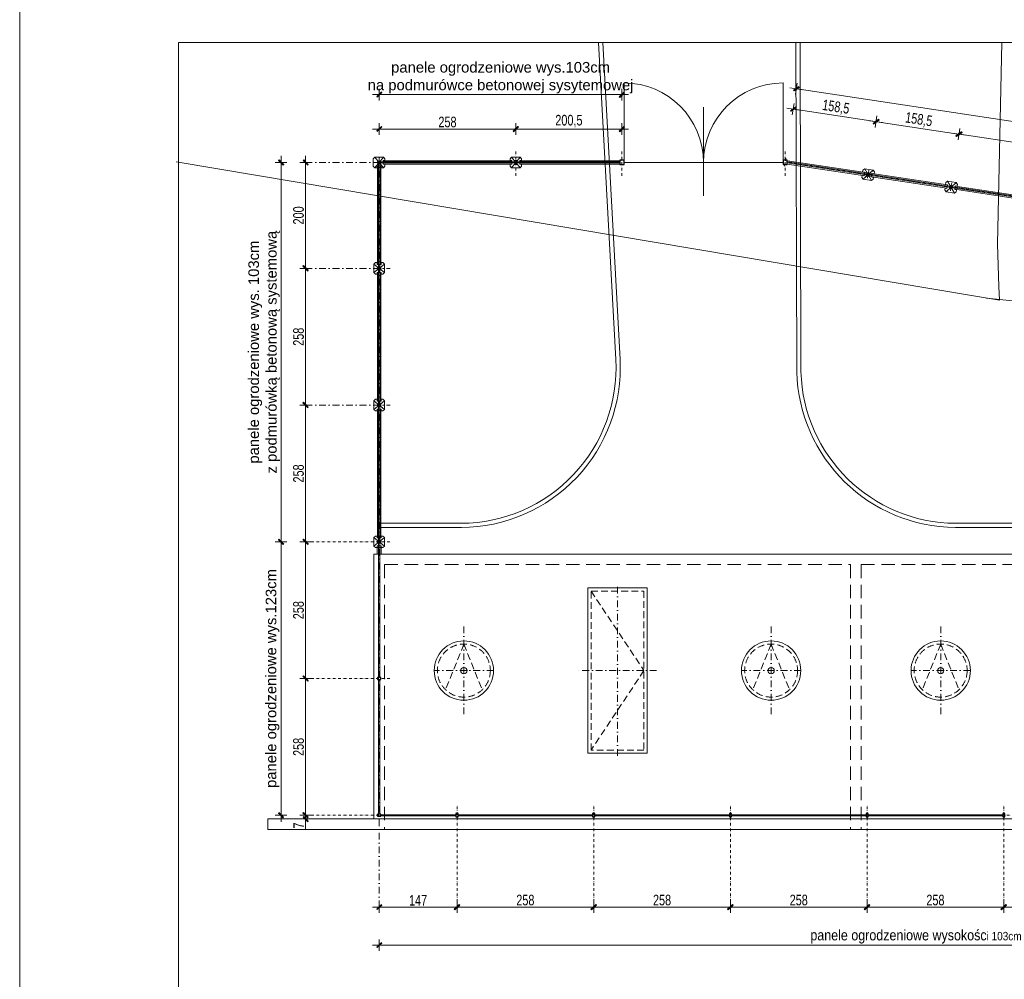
# Model space of a CAD drawing. Header units: millimetres. Extents: x 14041 to 23361, y -6349 to 12956.
# Tile 11 of 106: x 19155 to 21013, y -2239 to -428. Entities that reach past the tile are written whole.
import ezdxf

# ---------------------------------------------------------------- set-up
doc = ezdxf.new("R2010")
doc.units = ezdxf.units.MM
for name, pattern in [('DASHDOTX2', [50.8, 25.4, -12.7, 0, -12.7]), ('DASHED', [19.05, 12.7, -6.35]), ('KRESKOWA', [19.05, 12.7, -6.35])]:
    doc.linetypes.add(name, pattern=pattern)
for name, color, linetype, lineweight in [('__ A-ogrodzenie', 14, 'FENCELINE1', 30), ('__A-krawężnik', 5, 'Continuous', 30), ('__A-Wymiary', 7, 'Continuous', 13), ('A- osie', 2, 'DASHDOTX2', 5), ('A-dach', 34, 'Continuous', 30), ('A-ogrodzenie', 6, 'Continuous', 9), ('A-Tabelka', 7, 'Continuous', 18), ('A-WYMIARY', 7, 'Continuous', 9), ('A-ściany projektowane', 5, 'Continuous', 35)]:
    doc.layers.add(name, color=color, linetype=linetype, lineweight=lineweight)
doc.layers.add('przewód telekomunikacyjny podziemny', color=7, linetype='Continuous')
doc.styles.add('OP.3', font='arial.ttf', dxfattribs={"height": 16})
doc.styles.add('WYMIARY', font='swisscl.ttf')
doc.linetypes.add('FENCELINE1', pattern='A,0.25,-0.1,[133,ltypeshp.shx,S=0.1,R=0,X=-0.1,Y=0],-0.1,1', length=1.45)
doc.dimstyles.new('G100', dxfattribs={"dimtxt": 20, "dimasz": 1.55, "dimexe": 1.25, "dimexo": 0.625, "dimgap": 3, "dimtad": 1, "dimdec": 1, "dimrnd": 0.5, "dimzin": 9, "dimtxsty": 'WYMIARY', "dimblk": 'W', "dimcen": 3, "dimse1": 1, "dimse2": 1, "dimclrd": 256, "dimclrt": 7, "dimadec": 0, "dimazin": 0, "dimtm": 1e-09, "dimtfac": 1, "dimtdec": 1, "dimtmove": 0, "dimatfit": 0, "dimldrblk": 'W', "dimfxl": 0, "dimlwd": 9, "dimarcsym": 0})

# ---------------------------------------------------------------- blocks, each defined once
blk = doc.blocks.new('W')
at = {"layer": 'A-WYMIARY'}
h = blk.add_hatch(color=256, dxfattribs=at)
h.paths.add_polyline_path([(0, 0.8), (0, 0), (0.6, 0), (3, 2.3), (2.3, 3)])
h.paths.add_polyline_path([(-0.6, 0.2), (-0.8, 0), (0, 0), (0, 0.8)])
h.paths.add_polyline_path([(0, -0.6), (0.1, -0.5), (0.6, 0), (0, 0)])
h.paths.add_polyline_path([(0, 0), (-0.8, 0), (-3.4, -2.6), (-2.7, -3.3), (0, -0.6)])
blk.add_hatch(color=256, dxfattribs=at).paths.add_polyline_path([(-0.8, 0), (-3.4, -2.6), (-2.7, -3.3), (0, -0.6), (0, 0)])
for p, q in [((-8, 0), (8, 0)), ((-0.6, 0.2), (-3.4, -2.6)), ((-0.6, 0.2), (2.3, 3)), ((0, -7), (0, 7)), ((0.1, -0.5), (3, 2.3)), ((2.3, 3), (3, 2.3)), ((-3.4, -2.6), (-2.7, -3.3)), ((0.1, -0.5), (-2.7, -3.3))]:
    blk.add_line(p, q, dxfattribs=at)
blk = doc.blocks.new('*D1627')
at = {"layer": '__A-Wymiary', "lineweight": 9, "ltscale": 2}
blk.add_line((19834.9, -2102.5), (19978.8, -2102.5), dxfattribs=at)
at = {"layer": 'Defpoints', "color": 0}
for p in [(19833.3, -2034.3), (19980.3, -2034.3), (19980.3, -2102.5)]:
    blk.add_point(p, dxfattribs=at)
at = {"layer": '__A-Wymiary', "linetype": 'ByBlock', "lineweight": 9, "xscale": 1.55, "yscale": 1.55, "zscale": 1.55, "rotation": 180}
blk.add_blockref('W', (19833.3, -2102.5), dxfattribs=at)
at = {"layer": '__A-Wymiary', "linetype": 'ByBlock', "lineweight": 9, "xscale": 1.55, "yscale": 1.55, "zscale": 1.55}
blk.add_blockref('W', (19980.3, -2102.5), dxfattribs=at)
at = {"layer": '__A-Wymiary', "color": 7, "lineweight": 15, "ltscale": 2, "insert": (19906.8, -2089.5), "char_height": 20, "attachment_point": 5, "style": 'WYMIARY'}
blk.add_mtext('147', dxfattribs=at)
blk = doc.blocks.new('*D1628')
at = {"layer": '__A-Wymiary', "lineweight": 9, "ltscale": 2}
blk.add_line((19981.9, -2102.5), (20236.8, -2102.5), dxfattribs=at)
at = {"layer": 'Defpoints', "color": 0}
for p in [(20238.3, -1956), (19980.3, -2034.3), (20238.3, -2102.5)]:
    blk.add_point(p, dxfattribs=at)
at = {"layer": '__A-Wymiary', "linetype": 'ByBlock', "lineweight": 9, "xscale": 1.55, "yscale": 1.55, "zscale": 1.55, "rotation": 180}
blk.add_blockref('W', (19980.3, -2102.5), dxfattribs=at)
at = {"layer": '__A-Wymiary', "linetype": 'ByBlock', "lineweight": 9, "xscale": 1.55, "yscale": 1.55, "zscale": 1.55}
blk.add_blockref('W', (20238.3, -2102.5), dxfattribs=at)
at = {"layer": '__A-Wymiary', "color": 7, "lineweight": 15, "ltscale": 2, "insert": (20109.3, -2089.2), "char_height": 20, "attachment_point": 5, "style": 'WYMIARY'}
blk.add_mtext('258', dxfattribs=at)
blk = doc.blocks.new('*D1629')
at = {"layer": '__A-Wymiary', "lineweight": 9, "ltscale": 2}
blk.add_line((20239.9, -2102.5), (20494.8, -2102.5), dxfattribs=at)
at = {"layer": 'Defpoints', "color": 0}
for p in [(20238.3, -1956), (20496.3, -1956), (20496.3, -2102.5)]:
    blk.add_point(p, dxfattribs=at)
at = {"layer": '__A-Wymiary', "linetype": 'ByBlock', "lineweight": 9, "xscale": 1.55, "yscale": 1.55, "zscale": 1.55, "rotation": 180}
blk.add_blockref('W', (20238.3, -2102.5), dxfattribs=at)
at = {"layer": '__A-Wymiary', "linetype": 'ByBlock', "lineweight": 9, "xscale": 1.55, "yscale": 1.55, "zscale": 1.55}
blk.add_blockref('W', (20496.3, -2102.5), dxfattribs=at)
at = {"layer": '__A-Wymiary', "color": 7, "lineweight": 15, "ltscale": 2, "insert": (20367.3, -2089.2), "char_height": 20, "attachment_point": 5, "style": 'WYMIARY'}
blk.add_mtext('258', dxfattribs=at)
blk = doc.blocks.new('*D1630')
at = {"layer": '__A-Wymiary', "lineweight": 9, "ltscale": 2}
blk.add_line((20497.9, -2102.5), (20752.8, -2102.5), dxfattribs=at)
at = {"layer": 'Defpoints', "color": 0}
for p in [(20496.3, -1956), (20754.3, -1956), (20754.3, -2102.5)]:
    blk.add_point(p, dxfattribs=at)
at = {"layer": '__A-Wymiary', "linetype": 'ByBlock', "lineweight": 9, "xscale": 1.55, "yscale": 1.55, "zscale": 1.55, "rotation": 180}
blk.add_blockref('W', (20496.3, -2102.5), dxfattribs=at)
at = {"layer": '__A-Wymiary', "linetype": 'ByBlock', "lineweight": 9, "xscale": 1.55, "yscale": 1.55, "zscale": 1.55}
blk.add_blockref('W', (20754.3, -2102.5), dxfattribs=at)
at = {"layer": '__A-Wymiary', "color": 7, "lineweight": 15, "ltscale": 2, "insert": (20625.3, -2089.2), "char_height": 20, "attachment_point": 5, "style": 'WYMIARY'}
blk.add_mtext('258', dxfattribs=at)
blk = doc.blocks.new('*D1631')
at = {"layer": '__A-Wymiary', "lineweight": 9, "ltscale": 2}
blk.add_line((20755.9, -2102.5), (21010.8, -2102.5), dxfattribs=at)
at = {"layer": 'Defpoints', "color": 0}
for p in [(20754.3, -1956), (21012.3, -1956), (21012.3, -2102.5)]:
    blk.add_point(p, dxfattribs=at)
at = {"layer": '__A-Wymiary', "linetype": 'ByBlock', "lineweight": 9, "xscale": 1.55, "yscale": 1.55, "zscale": 1.55, "rotation": 180}
blk.add_blockref('W', (20754.3, -2102.5), dxfattribs=at)
at = {"layer": '__A-Wymiary', "linetype": 'ByBlock', "lineweight": 9, "xscale": 1.55, "yscale": 1.55, "zscale": 1.55}
blk.add_blockref('W', (21012.3, -2102.5), dxfattribs=at)
at = {"layer": '__A-Wymiary', "color": 7, "lineweight": 15, "ltscale": 2, "insert": (20883.3, -2089.2), "char_height": 20, "attachment_point": 5, "style": 'WYMIARY'}
blk.add_mtext('258', dxfattribs=at)
blk = doc.blocks.new('*D1632')
at = {"layer": '__A-Wymiary', "lineweight": 9, "ltscale": 2}
blk.add_line((21013.9, -2102.5), (21268.8, -2102.5), dxfattribs=at)
at = {"layer": 'Defpoints', "color": 0}
for p in [(21012.3, -1956), (21270.3, -1956), (21270.3, -2102.5)]:
    blk.add_point(p, dxfattribs=at)
at = {"layer": '__A-Wymiary', "linetype": 'ByBlock', "lineweight": 9, "xscale": 1.55, "yscale": 1.55, "zscale": 1.55, "rotation": 180}
blk.add_blockref('W', (21012.3, -2102.5), dxfattribs=at)
at = {"layer": '__A-Wymiary', "linetype": 'ByBlock', "lineweight": 9, "xscale": 1.55, "yscale": 1.55, "zscale": 1.55}
blk.add_blockref('W', (21270.3, -2102.5), dxfattribs=at)
at = {"layer": '__A-Wymiary', "color": 7, "lineweight": 15, "ltscale": 2, "insert": (21141.3, -2089.2), "char_height": 20, "attachment_point": 5, "style": 'WYMIARY'}
blk.add_mtext('258', dxfattribs=at)
blk = doc.blocks.new('*D1637')
at = {"layer": '__A-Wymiary', "lineweight": 9, "ltscale": 2}
for p, q in [((19694.5, -1927.5), (19694.5, -1925.9)), ((19694.5, -1936), (19694.5, -1929)), ((19694.5, -1936), (19694.5, -1956.2))]:
    blk.add_line(p, q, dxfattribs=at)
at = {"layer": 'Defpoints', "color": 0}
for p in [(19694.5, -1929), (19758.2, -1929), (19758.2, -1936)]:
    blk.add_point(p, dxfattribs=at)
at = {"layer": '__A-Wymiary', "linetype": 'ByBlock', "lineweight": 9, "xscale": 1.55, "yscale": 1.55, "zscale": 1.55}
for p, rotation in [((19694.5, -1929), 270), ((19694.5, -1936), 90)]:
    blk.add_blockref('W', p, dxfattribs=dict(at, rotation=rotation))
at = {"layer": '__A-Wymiary', "color": 7, "lineweight": 15, "ltscale": 2, "insert": (19681.5, -1948.4), "char_height": 20, "attachment_point": 5, "rotation": 90, "style": 'WYMIARY'}
blk.add_mtext('7', dxfattribs=at)
blk = doc.blocks.new('*D1638')
at = {"layer": '__A-Wymiary', "lineweight": 9, "ltscale": 2}
blk.add_line((19694.5, -1927.5), (19694.5, -1672.6), dxfattribs=at)
at = {"layer": 'Defpoints', "color": 0}
for p in [(19694.5, -1671), (19694.5, -1671), (19758.2, -1929)]:
    blk.add_point(p, dxfattribs=at)
at = {"layer": '__A-Wymiary', "linetype": 'ByBlock', "lineweight": 9, "xscale": 1.55, "yscale": 1.55, "zscale": 1.55}
for p, rotation in [((19694.5, -1671), 90), ((19694.5, -1929), 270)]:
    blk.add_blockref('W', p, dxfattribs=dict(at, rotation=rotation))
at = {"layer": '__A-Wymiary', "color": 7, "lineweight": 15, "ltscale": 2, "insert": (19681.2, -1800), "char_height": 20, "attachment_point": 5, "rotation": 90, "style": 'WYMIARY'}
blk.add_mtext('258', dxfattribs=at)
blk = doc.blocks.new('*D1639')
at = {"layer": '__A-Wymiary', "lineweight": 9, "ltscale": 2}
blk.add_line((19694.5, -1669.5), (19694.5, -1414.6), dxfattribs=at)
at = {"layer": 'Defpoints', "color": 0}
for p in [(19694.5, -1413), (19694.5, -1413), (19694.5, -1671)]:
    blk.add_point(p, dxfattribs=at)
at = {"layer": '__A-Wymiary', "linetype": 'ByBlock', "lineweight": 9, "xscale": 1.55, "yscale": 1.55, "zscale": 1.55}
for p, rotation in [((19694.5, -1413), 90), ((19694.5, -1671), 270)]:
    blk.add_blockref('W', p, dxfattribs=dict(at, rotation=rotation))
at = {"layer": '__A-Wymiary', "color": 7, "lineweight": 15, "ltscale": 2, "insert": (19681.2, -1542), "char_height": 20, "attachment_point": 5, "rotation": 90, "style": 'WYMIARY'}
blk.add_mtext('258', dxfattribs=at)
blk = doc.blocks.new('*D1640')
at = {"layer": '__A-Wymiary', "lineweight": 9, "ltscale": 2}
blk.add_line((19694.5, -1411.5), (19694.5, -1156.6), dxfattribs=at)
at = {"layer": 'Defpoints', "color": 0}
for p in [(19694.5, -1155), (19694.5, -1155), (19694.5, -1413)]:
    blk.add_point(p, dxfattribs=at)
at = {"layer": '__A-Wymiary', "linetype": 'ByBlock', "lineweight": 9, "xscale": 1.55, "yscale": 1.55, "zscale": 1.55}
for p, rotation in [((19694.5, -1155), 90), ((19694.5, -1413), 270)]:
    blk.add_blockref('W', p, dxfattribs=dict(at, rotation=rotation))
at = {"layer": '__A-Wymiary', "color": 7, "lineweight": 15, "ltscale": 2, "insert": (19681.2, -1284), "char_height": 20, "attachment_point": 5, "rotation": 90, "style": 'WYMIARY'}
blk.add_mtext('258', dxfattribs=at)
blk = doc.blocks.new('*D1641')
at = {"layer": '__A-Wymiary', "lineweight": 9, "ltscale": 2}
blk.add_line((19694.5, -1153.5), (19694.5, -898.6), dxfattribs=at)
at = {"layer": 'Defpoints', "color": 0}
for p in [(19694.5, -897), (19694.5, -897), (19694.5, -1155)]:
    blk.add_point(p, dxfattribs=at)
at = {"layer": '__A-Wymiary', "linetype": 'ByBlock', "lineweight": 9, "xscale": 1.55, "yscale": 1.55, "zscale": 1.55}
for p, rotation in [((19694.5, -897), 90), ((19694.5, -1155), 270)]:
    blk.add_blockref('W', p, dxfattribs=dict(at, rotation=rotation))
at = {"layer": '__A-Wymiary', "color": 7, "lineweight": 15, "ltscale": 2, "insert": (19681.2, -1026), "char_height": 20, "attachment_point": 5, "rotation": 90, "style": 'WYMIARY'}
blk.add_mtext('258', dxfattribs=at)
blk = doc.blocks.new('*D1642')
at = {"layer": '__A-Wymiary', "lineweight": 9, "ltscale": 2}
blk.add_line((19694.5, -895.5), (19694.5, -698.6), dxfattribs=at)
at = {"layer": 'Defpoints', "color": 0}
for p in [(19694.5, -697), (19694.5, -697), (19694.5, -897)]:
    blk.add_point(p, dxfattribs=at)
at = {"layer": '__A-Wymiary', "linetype": 'ByBlock', "lineweight": 9, "xscale": 1.55, "yscale": 1.55, "zscale": 1.55}
for p, rotation in [((19694.5, -697), 90), ((19694.5, -897), 270)]:
    blk.add_blockref('W', p, dxfattribs=dict(at, rotation=rotation))
at = {"layer": '__A-Wymiary', "color": 7, "lineweight": 15, "ltscale": 2, "insert": (19681.2, -797), "char_height": 20, "attachment_point": 5, "rotation": 90, "style": 'WYMIARY'}
blk.add_mtext('200', dxfattribs=at)
blk = doc.blocks.new('*D1650')
at = {"layer": 'Defpoints', "lineweight": 9, "ltscale": 2}
blk.add_line((21181.5, -681.9), (20929.4, -643.9), dxfattribs=at)
at = {"layer": 'Defpoints', "color": 0}
for p in [(20927.9, -643.6), (20914, -735.4), (21169.1, -773.9)]:
    blk.add_point(p, dxfattribs=at)
at = {"layer": 'Defpoints', "linetype": 'ByBlock', "lineweight": 9, "xscale": 1.55, "yscale": 1.55, "zscale": 1.55}
for p, rotation in [((20927.9, -643.6), 171.4269997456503), ((21183, -682.1), 351.4269997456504)]:
    blk.add_blockref('W', p, dxfattribs=dict(at, rotation=rotation))
at = {"layer": 'Defpoints', "color": 7, "lineweight": 15, "ltscale": 2, "insert": (21057.4, -649.8), "char_height": 20, "attachment_point": 5, "rotation": 351.427, "style": 'WYMIARY'}
blk.add_mtext('258', dxfattribs=at)
blk = doc.blocks.new('*D1651')
at = {"layer": 'Defpoints', "lineweight": 9, "ltscale": 2}
blk.add_line((20926.3, -643.4), (20772.9, -620.3), dxfattribs=at)
at = {"layer": 'Defpoints', "color": 0}
for p in [(20771.3, -620.1), (20760.8, -689.8), (20914, -735.4)]:
    blk.add_point(p, dxfattribs=at)
at = {"layer": 'Defpoints', "linetype": 'ByBlock', "lineweight": 9, "xscale": 1.55, "yscale": 1.55, "zscale": 1.55}
for p, rotation in [((20771.3, -620.1), 171.4269997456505), ((20927.9, -643.6), 351.4269997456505)]:
    blk.add_blockref('W', p, dxfattribs=dict(at, rotation=rotation))
at = {"layer": 'Defpoints', "color": 7, "lineweight": 15, "ltscale": 2, "insert": (20851.8, -617.1), "char_height": 20, "attachment_point": 5, "rotation": 351.427, "style": 'WYMIARY'}
blk.add_mtext('158,5', dxfattribs=at)
blk = doc.blocks.new('*D1652')
at = {"layer": 'Defpoints', "lineweight": 9, "ltscale": 2}
blk.add_line((20769.8, -619.8), (20616.4, -596.7), dxfattribs=at)
at = {"layer": 'Defpoints', "color": 0}
for p in [(20614.8, -596.5), (20600.9, -688.8), (20760.8, -689.8)]:
    blk.add_point(p, dxfattribs=at)
at = {"layer": 'Defpoints', "linetype": 'ByBlock', "lineweight": 9, "xscale": 1.55, "yscale": 1.55, "zscale": 1.55}
for p, rotation in [((20614.8, -596.5), 171.4269997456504), ((20771.3, -620.1), 351.4269997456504)]:
    blk.add_blockref('W', p, dxfattribs=dict(at, rotation=rotation))
at = {"layer": 'Defpoints', "color": 7, "lineweight": 15, "ltscale": 2, "insert": (20695.3, -593.5), "char_height": 20, "attachment_point": 5, "rotation": 351.427, "style": 'WYMIARY'}
blk.add_mtext('158,5', dxfattribs=at)
blk = doc.blocks.new('*D1653')
at = {"layer": 'Defpoints', "lineweight": 9, "ltscale": 2}
blk.add_line((20092.9, -634), (20290.1, -634), dxfattribs=at)
at = {"layer": 'Defpoints', "color": 0}
for p in [(20291.7, -634), (20091.3, -722.4), (20291.7, -722.4)]:
    blk.add_point(p, dxfattribs=at)
at = {"layer": 'Defpoints', "linetype": 'ByBlock', "lineweight": 9, "xscale": 1.55, "yscale": 1.55, "zscale": 1.55, "rotation": 180}
blk.add_blockref('W', (20091.3, -634), dxfattribs=at)
at = {"layer": 'Defpoints', "linetype": 'ByBlock', "lineweight": 9, "xscale": 1.55, "yscale": 1.55, "zscale": 1.55}
blk.add_blockref('W', (20291.7, -634), dxfattribs=at)
at = {"layer": 'Defpoints', "color": 7, "lineweight": 15, "ltscale": 2, "insert": (20191.5, -619.1), "char_height": 20, "attachment_point": 5, "style": 'WYMIARY'}
blk.add_mtext('200,5', dxfattribs=at)
blk = doc.blocks.new('*D1654')
at = {"layer": 'Defpoints', "lineweight": 9, "ltscale": 2}
blk.add_line((20089.8, -634), (19834.9, -634), dxfattribs=at)
at = {"layer": 'Defpoints', "color": 0}
for p in [(19833.3, -634), (19833.3, -676.5), (20091.3, -722.4)]:
    blk.add_point(p, dxfattribs=at)
at = {"layer": 'Defpoints', "linetype": 'ByBlock', "lineweight": 9, "xscale": 1.55, "yscale": 1.55, "zscale": 1.55, "rotation": 180}
blk.add_blockref('W', (19833.3, -634), dxfattribs=at)
at = {"layer": 'Defpoints', "linetype": 'ByBlock', "lineweight": 9, "xscale": 1.55, "yscale": 1.55, "zscale": 1.55}
blk.add_blockref('W', (20091.3, -634), dxfattribs=at)
at = {"layer": 'Defpoints', "color": 7, "lineweight": 15, "ltscale": 2, "insert": (19962.3, -620.8), "char_height": 20, "attachment_point": 5, "style": 'WYMIARY'}
blk.add_mtext('258', dxfattribs=at)
blk = doc.blocks.new('*D1655')
at = {"layer": '__A-Wymiary', "lineweight": 9, "ltscale": 2}
blk.add_line((19834.9, -2174.2), (21931.8, -2174.2), dxfattribs=at)
at = {"layer": 'Defpoints', "color": 0}
for p in [(19833.3, -2034.3), (21933.3, -2034.3), (21933.3, -2174.2)]:
    blk.add_point(p, dxfattribs=at)
at = {"layer": '__A-Wymiary', "linetype": 'ByBlock', "lineweight": 9, "xscale": 1.55, "yscale": 1.55, "zscale": 1.55, "rotation": 180}
blk.add_blockref('W', (19833.3, -2174.2), dxfattribs=at)
at = {"layer": '__A-Wymiary', "linetype": 'ByBlock', "lineweight": 9, "xscale": 1.55, "yscale": 1.55, "zscale": 1.55}
blk.add_blockref('W', (21933.3, -2174.2), dxfattribs=at)
at = {"layer": '__A-Wymiary', "color": 7, "lineweight": 15, "ltscale": 2, "insert": (20883.3, -2158.2), "char_height": 16, "attachment_point": 5, "style": 'OP.3'}
blk.add_mtext('{\\H1.25x;panele ogrodzeniowe wysokośc}i 103cm', dxfattribs=at)
blk = doc.blocks.new('*D1658')
at = {"layer": '__A-Wymiary', "lineweight": 9, "ltscale": 2}
blk.add_line((21952.6, -758.6), (20622.2, -558.2), dxfattribs=at)
at = {"layer": 'Defpoints', "color": 0}
for p in [(20620.6, -558), (20611.5, -618.3), (21946.7, -808.2)]:
    blk.add_point(p, dxfattribs=at)
at = {"layer": '__A-Wymiary', "linetype": 'ByBlock', "lineweight": 9, "xscale": 1.55, "yscale": 1.55, "zscale": 1.55}
for p, rotation in [((20620.6, -558), 171.4328899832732), ((21954.2, -758.9), 351.4328899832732)]:
    blk.add_blockref('W', p, dxfattribs=dict(at, rotation=rotation))
at = {"layer": '__A-Wymiary', "color": 7, "lineweight": 15, "ltscale": 2, "insert": (21292.2, -626.7), "char_height": 16, "attachment_point": 5, "rotation": 351.4329, "style": 'OP.3'}
blk.add_mtext('{\\H1.25x;panele ogrodzeniowe wys. 103cm\\Pz podmurówką betonową systemową}', dxfattribs=at)
blk = doc.blocks.new('*D1659')
at = {"layer": '__A-Wymiary', "lineweight": 9, "ltscale": 2}
blk.add_line((19648.2, -1414.6), (19648.2, -1927.5), dxfattribs=at)
at = {"layer": 'Defpoints', "color": 0}
for p in [(19709.3, -1413), (19648.2, -1929), (19709.3, -1929)]:
    blk.add_point(p, dxfattribs=at)
at = {"layer": '__A-Wymiary', "linetype": 'ByBlock', "lineweight": 9, "xscale": 1.55, "yscale": 1.55, "zscale": 1.55}
for p, rotation in [((19648.2, -1413), 90), ((19648.2, -1929), 270)]:
    blk.add_blockref('W', p, dxfattribs=dict(at, rotation=rotation))
at = {"layer": '__A-Wymiary', "color": 7, "lineweight": 15, "ltscale": 2, "insert": (19632.2, -1671), "char_height": 16, "attachment_point": 5, "rotation": 90, "style": 'OP.3'}
blk.add_mtext('{\\H1.25x;panele ogrodzeniowe wys.123cm}', dxfattribs=at)
blk = doc.blocks.new('*D1660')
at = {"layer": '__A-Wymiary', "lineweight": 9, "ltscale": 2}
blk.add_line((19648.2, -698.6), (19648.2, -1411.5), dxfattribs=at)
at = {"layer": 'Defpoints', "color": 0}
for p in [(19724.1, -697), (19648.2, -1413), (19709.3, -1413)]:
    blk.add_point(p, dxfattribs=at)
at = {"layer": '__A-Wymiary', "linetype": 'ByBlock', "lineweight": 9, "xscale": 1.55, "yscale": 1.55, "zscale": 1.55}
for p, rotation in [((19648.2, -697), 90), ((19648.2, -1413), 270)]:
    blk.add_blockref('W', p, dxfattribs=dict(at, rotation=rotation))
at = {"layer": '__A-Wymiary', "color": 7, "lineweight": 15, "ltscale": 2, "insert": (19616.2, -1055), "char_height": 16, "attachment_point": 5, "rotation": 90, "style": 'OP.3'}
blk.add_mtext('{\\H1.25x;panele ogrodzeniowe wys. 103cm\\Pz podmurówką betonową systemową}', dxfattribs=at)
blk = doc.blocks.new('*D1661')
at = {"layer": '__A-Wymiary', "lineweight": 9, "ltscale": 2}
blk.add_line((19834.9, -569.1), (20290.1, -569.1), dxfattribs=at)
at = {"layer": 'Defpoints', "color": 0}
for p in [(20291.7, -569.1), (19833.3, -622.4), (20291.7, -622.4)]:
    blk.add_point(p, dxfattribs=at)
at = {"layer": '__A-Wymiary', "linetype": 'ByBlock', "lineweight": 9, "xscale": 1.55, "yscale": 1.55, "zscale": 1.55, "rotation": 180}
blk.add_blockref('W', (19833.3, -569.1), dxfattribs=at)
at = {"layer": '__A-Wymiary', "linetype": 'ByBlock', "lineweight": 9, "xscale": 1.55, "yscale": 1.55, "zscale": 1.55}
blk.add_blockref('W', (20291.7, -569.1), dxfattribs=at)
at = {"layer": '__A-Wymiary', "color": 7, "lineweight": 15, "ltscale": 2, "insert": (20062.5, -537.1), "char_height": 16, "attachment_point": 5, "style": 'OP.3'}
blk.add_mtext('{\\H1.25x;panele ogrodzeniowe wys.103cm\\Pna podmurówce betonowej sysytemowej}', dxfattribs=at)

msp = doc.modelspace()

# ---------------------------------------------------------------- linework, layer by layer
at = {"layer": '__ A-ogrodzenie', "linetype": 'Continuous', "lineweight": 15, "ltscale": 2}
for p, q in [((19822.33, -690.03), (19825.33, -687.03)), ((19844.33, -690.03), (19841.33, -687.03)), ((20080.33, -690.03), (20083.33, -687.03)), ((20102.33, -690.03), (20099.33, -687.03)), ((19822.33, -704.03), (19825.33, -707.03)), ((19829.83, -707.03), (19829.83, -703.53)), ((19830.33, -889.53), (19830.33, -703.53)), ((19836.33, -889.53), (19836.33, -703.53)), ((19836.83, -707.03), (19836.83, -703.53)), ((19844.33, -693.53), (19840.83, -693.53)), ((20083.83, -694.03), (19840.83, -694.03)), ((20083.83, -700.03), (19840.83, -700.03)), ((19844.33, -700.53), (19840.83, -700.53)), ((19844.33, -704.03), (19841.33, -707.03)), ((20080.33, -693.53), (20083.83, -693.53)), ((20080.33, -700.53), (20083.83, -700.53)), ((20080.33, -704.03), (20083.33, -707.03)), ((20102.33, -693.53), (20098.83, -693.53)), ((20098.83, -694.03), (20287.66, -694.03)), ((20098.83, -700.03), (20287.66, -700.03)), ((20102.33, -700.53), (20098.83, -700.53)), ((20102.33, -704.03), (20099.33, -707.03)), ((20904.93, -745.48), (20603.22, -699.99)), ((20905.83, -739.54), (20604.11, -694.06)), ((20744.88, -721.85), (20748.34, -722.38)), ((20745.92, -714.93), (20749.38, -715.45)), ((20746.44, -711.47), (20749.85, -708.95)), ((20766.63, -725.13), (20763.17, -724.61)), ((20767.67, -718.21), (20764.21, -717.69)), ((20768.2, -714.75), (20765.68, -711.34)), ((20744.35, -725.31), (20746.87, -728.73)), ((20766.11, -728.59), (20762.69, -731.11)), ((20902.44, -738.53), (20905.9, -739.05)), ((20902.96, -735.07), (20906.38, -732.55)), ((21930.78, -894.06), (20920.66, -741.78)), ((20924.19, -741.81), (20920.73, -741.29)), ((20924.72, -738.35), (20922.2, -734.93)), ((20900.87, -748.91), (20903.39, -752.32)), ((20901.4, -745.45), (20904.86, -745.97)), ((20922.63, -752.19), (20919.22, -754.71)), ((20923.15, -748.73), (20919.69, -748.21)), ((21929.88, -899.99), (20919.76, -747.71)), ((19826.33, -886.03), (19823.33, -889.03)), ((19829.83, -886.03), (19829.83, -889.53)), ((19836.83, -886.03), (19836.83, -889.53)), ((19840.33, -886.03), (19843.33, -889.03)), ((19826.33, -908.03), (19823.33, -905.03)), ((19829.83, -908.03), (19829.83, -904.53)), ((19830.33, -1147.53), (19830.33, -904.53)), ((19836.33, -1147.53), (19836.33, -904.53)), ((19836.83, -908.03), (19836.83, -904.53)), ((19840.33, -908.03), (19843.33, -905.03)), ((19826.33, -1144.03), (19823.33, -1147.03)), ((19829.83, -1144.03), (19829.83, -1147.53)), ((19836.83, -1144.03), (19836.83, -1147.53)), ((19840.33, -1144.03), (19843.33, -1147.03)), ((19826.33, -1166.03), (19823.33, -1163.03)), ((19829.83, -1166.03), (19829.83, -1162.53)), ((19830.33, -1405.53), (19830.33, -1162.53)), ((19836.33, -1405.53), (19836.33, -1162.53)), ((19836.83, -1166.03), (19836.83, -1162.53)), ((19840.33, -1166.03), (19843.33, -1163.03)), ((19826.33, -1402.03), (19823.33, -1405.03)), ((19829.83, -1402.03), (19829.83, -1405.53)), ((19836.83, -1402.03), (19836.83, -1405.53)), ((19840.33, -1402.03), (19843.33, -1405.03)), ((19826.33, -1424.03), (19823.33, -1421.03)), ((19829.83, -1424.03), (19829.83, -1420.53)), ((19836.83, -1424.03), (19836.83, -1420.53)), ((19840.33, -1424.03), (19843.33, -1421.03))]:
    msp.add_line(p, q, dxfattribs=at)
for points in [[(19841.33, -687.03), (19825.33, -687.03)], [(20099.33, -687.03), (20083.33, -687.03)], [(19822.33, -690.03), (19822.33, -704.03)], [(19836.83, -703.53), (19829.83, -703.53)], [(19844.33, -693.53), (19844.33, -690.03)], [(19844.33, -704.03), (19844.33, -700.53)], [(20080.33, -690.03), (20080.33, -693.53)], [(20080.33, -700.53), (20080.33, -704.03)], [(20083.83, -700.53), (20083.83, -693.53)], [(20102.33, -693.53), (20102.33, -690.03)], [(20102.33, -704.03), (20102.33, -700.53)], [(19825.33, -707.03), (19829.83, -707.03)], [(19836.83, -707.03), (19841.33, -707.03)], [(20083.33, -707.03), (20099.33, -707.03)], [(20744.88, -721.85), (20744.35, -725.31)], [(20746.44, -711.47), (20745.92, -714.93)], [(20765.68, -711.34), (20749.85, -708.95)], [(20764.21, -717.69), (20763.17, -724.61)], [(20767.67, -718.21), (20768.2, -714.75)], [(20746.87, -728.73), (20762.69, -731.11)], [(20766.11, -728.59), (20766.63, -725.13)], [(20902.96, -735.07), (20902.44, -738.53)], [(20922.2, -734.93), (20906.38, -732.55)], [(20920.73, -741.29), (20919.69, -748.21)], [(20924.19, -741.81), (20924.72, -738.35)], [(20901.4, -745.45), (20900.87, -748.91)], [(20903.39, -752.32), (20919.22, -754.71)], [(20922.63, -752.19), (20923.15, -748.73)], [(19823.33, -889.03), (19823.33, -905.03)], [(19829.83, -886.03), (19826.33, -886.03)], [(19840.33, -886.03), (19836.83, -886.03)], [(19843.33, -905.03), (19843.33, -889.03)], [(19826.33, -908.03), (19829.83, -908.03)], [(19836.83, -904.53), (19829.83, -904.53)], [(19836.83, -908.03), (19840.33, -908.03)], [(19823.33, -1147.03), (19823.33, -1163.03)], [(19829.83, -1144.03), (19826.33, -1144.03)], [(19840.33, -1144.03), (19836.83, -1144.03)], [(19843.33, -1163.03), (19843.33, -1147.03)], [(19826.33, -1166.03), (19829.83, -1166.03)], [(19836.83, -1162.53), (19829.83, -1162.53)], [(19836.83, -1166.03), (19840.33, -1166.03)], [(19823.33, -1405.03), (19823.33, -1421.03)], [(19829.83, -1402.03), (19826.33, -1402.03)], [(19840.33, -1402.03), (19836.83, -1402.03)], [(19843.33, -1421.03), (19843.33, -1405.03)], [(19826.33, -1424.03), (19829.83, -1424.03)], [(19836.83, -1420.53), (19829.83, -1420.53)], [(19836.83, -1424.03), (19840.33, -1424.03)]]:
    msp.add_lwpolyline(points, dxfattribs=at)
at = {"layer": '__A-krawężnik', "lineweight": 15, "ltscale": 0.25}
for p, q in [((20280.05, -1069.17), (20247.46, -470.57)), ((20288.04, -1068.73), (20255.47, -470.57)), ((20621.56, -1091.89), (20620.12, -470.57)), ((20629.56, -1091.87), (20628.12, -470.57)), ((19836.33, -1378.02), (19988.49, -1378.02)), ((19836.33, -1386.02), (19988.49, -1386.02)), ((20921.39, -1378.02), (21932.33, -1378.02)), ((20921.39, -1386.02), (21932.33, -1386.02)), ((19829.33, -1436.02), (19829.33, -1424.03)), ((19829.33, -1424.03), (19837.33, -1424.03)), ((19837.33, -1436.02), (19837.33, -1424.03))]:
    msp.add_line(p, q, dxfattribs=at)
for centre, radius, start, end in [((19986.88, -1084.45), 293.57, 270.30545, 2.98869), ((19986.88, -1084.45), 301.57, 270.30545, 2.98869), ((20923.36, -1084.13), 301.9, 181.47231, 269.62549), ((20923.36, -1084.13), 293.9, 181.47231, 269.62549)]:
    msp.add_arc(centre, radius, start, end, dxfattribs=at)
at = {"layer": '__A-Wymiary', "lineweight": 15, "ltscale": 2}
for points in [[(19840.83, -700.53), (19840.83, -693.53)], [(20098.83, -700.53), (20098.83, -693.53)], [(20749.38, -715.45), (20748.34, -722.38)], [(20905.9, -739.05), (20904.86, -745.97)], [(19836.83, -889.53), (19829.83, -889.53)], [(19836.83, -1147.53), (19829.83, -1147.53)], [(19836.83, -1405.53), (19829.83, -1405.53)]]:
    msp.add_lwpolyline(points, dxfattribs=at)
at = {"layer": 'A- osie', "ltscale": 0.5}
for p, q in [((20283.23, -1498.02), (20283.23, -1824.97)), ((19993.23, -1572.64), (19993.23, -1739.68)), ((20573.23, -1572.64), (20573.23, -1739.68)), ((20893.23, -1572.64), (20893.23, -1739.68)), ((20049.29, -1656.16), (19937.17, -1656.16)), ((20357, -1656.02), (20209.41, -1656.02)), ((20629.29, -1656.16), (20517.17, -1656.16)), ((20949.29, -1656.16), (20837.17, -1656.16))]:
    msp.add_line(p, q, dxfattribs=at)
at = {"layer": 'A-dach', "lineweight": 15}
for p, q in [((19823.23, -1436.02), (21943.23, -1436.02)), ((19823.23, -1436.02), (19823.23, -1936.02)), ((19623.23, -1936.02), (22268.23, -1936.02)), ((19623.23, -1936.02), (19623.23, -1956.02)), ((19623.23, -1956.02), (22268.23, -1956.02)), ((19653.23, -1956.02), (20898.23, -1956.02))]:
    msp.add_line(p, q, dxfattribs=at)
at = {"layer": 'A-dach', "linetype": 'KRESKOWA', "lineweight": 15}
for p, q in [((20233.23, -1506.02), (20333.23, -1656.02)), ((19993.23, -1606.02), (19958.64, -1692.13)), ((19993.23, -1606.02), (20027.82, -1692.13)), ((20573.23, -1606.02), (20538.64, -1692.13)), ((20573.23, -1606.02), (20607.82, -1692.13)), ((20893.23, -1606.02), (20858.64, -1692.13)), ((20893.23, -1606.02), (20927.82, -1692.13)), ((20333.23, -1656.02), (20233.23, -1806.02))]:
    msp.add_line(p, q, dxfattribs=at)
at = {"layer": 'A-dach', "lineweight": 15}
msp.add_lwpolyline([(20227.23, -1500.02), (20339.23, -1500.02), (20339.23, -1812.02), (20227.23, -1812.02)], close=True, dxfattribs=at)
at = {"layer": 'A-dach', "linetype": 'KRESKOWA', "lineweight": 15}
msp.add_lwpolyline([(20233.23, -1506.02), (20333.23, -1506.02), (20333.23, -1806.02), (20233.23, -1806.02)], close=True, dxfattribs=at)
at = {"layer": 'A-dach', "lineweight": 15}
for centre, radius in [((19993.23, -1656.02), 56), ((20573.23, -1656.02), 56), ((20893.23, -1656.02), 56), ((19993.23, -1656.16), 6), ((20573.23, -1656.16), 6), ((20893.23, -1656.16), 6)]:
    msp.add_circle(centre, radius, dxfattribs=at)
at = {"layer": 'A-dach', "linetype": 'KRESKOWA', "lineweight": 15}
for centre in [(19993.23, -1656.02), (20573.23, -1656.02), (20893.23, -1656.02)]:
    msp.add_circle(centre, 50, dxfattribs=at)
at = {"layer": 'A-ogrodzenie', "ltscale": 2}
for p, q in [((20295.66, -697.03), (20295.66, -547.03)), ((20595.66, -697.03), (20595.66, -547.03)), ((20445.66, -759.81), (20445.66, -592.95)), ((20295.66, -697.03), (20595.66, -697.03))]:
    msp.add_line(p, q, dxfattribs=at)
at = {"layer": 'A-ogrodzenie', "linetype": 'DASHDOTX2', "ltscale": 0.5}
for p, q in [((19833.33, -2102.46), (19833.33, -676.48)), ((19694.49, -697.03), (19854.12, -697.03)), ((19694.49, -897.03), (19854.12, -897.03)), ((19694.49, -1155.03), (19854.12, -1155.03))]:
    msp.add_line(p, q, dxfattribs=at)
at = {"layer": 'A-ogrodzenie', "linetype": 'DASHDOTX2', "ltscale": 0.2}
for p, q in [((20091.33, -722.41), (20091.33, -676.23)), ((20291.66, -722.41), (20291.66, -676.23)), ((20599.66, -722.41), (20599.66, -676.23)), ((20600.9, -688.83), (20598.56, -704.33)), ((21930.33, -897.03), (20603.66, -697.03)), ((20757.51, -711.84), (20755.17, -727.34)), ((20757.51, -711.84), (20755.17, -727.34)), ((20757.51, -711.84), (20755.17, -727.34)), ((20914.03, -735.44), (20911.69, -750.94)), ((20914.03, -735.44), (20911.69, -750.94)), ((20914.03, -735.44), (20911.69, -750.94)), ((19694.49, -1413.03), (19854.12, -1413.03)), ((19694.49, -1671.03), (19854.12, -1671.03)), ((19980.33, -2102.46), (19980.33, -1908.23)), ((20238.33, -2102.46), (20238.33, -1908.23)), ((20496.33, -2102.46), (20496.33, -1908.23)), ((20754.33, -2102.46), (20754.33, -1908.23)), ((21012.33, -2102.46), (21012.33, -1908.23)), ((19694.49, -1929.03), (22072.35, -1929.03))]:
    msp.add_line(p, q, dxfattribs=at)
at = {"layer": 'A-ogrodzenie', "lineweight": 15}
for p, q in [((19832.33, -699.03), (19832.33, -895.03)), ((19834.33, -699.03), (19834.33, -895.03)), ((19836.33, -696.03), (20089.33, -696.03)), ((19836.33, -698.03), (20089.33, -698.03)), ((20093.33, -696.03), (20287.66, -696.03)), ((20093.33, -698.03), (20287.66, -698.03)), ((21930.18, -898.02), (20603.52, -698.02)), ((21930.48, -896.04), (20603.81, -696.04)), ((19832.33, -899.03), (19832.33, -1153.03)), ((19834.33, -899.03), (19834.33, -1153.03)), ((19832.33, -1157.03), (19832.33, -1217.14)), ((19832.33, -1157.03), (19832.33, -1411.03)), ((19834.33, -1157.03), (19834.33, -1217.14)), ((19834.33, -1157.03), (19834.33, -1411.03)), ((19832.33, -1415.03), (19832.33, -1669.03)), ((19834.33, -1415.03), (19834.33, -1669.03)), ((19832.33, -1673.03), (19832.33, -1927.03)), ((19834.33, -1673.03), (19834.33, -1927.03)), ((19836.33, -1928.03), (19978.33, -1928.03)), ((19836.33, -1930.03), (19978.33, -1930.03)), ((19982.33, -1928.03), (20236.33, -1928.03)), ((19982.33, -1930.03), (20236.33, -1930.03)), ((20240.33, -1928.03), (20494.33, -1928.03)), ((20240.33, -1930.03), (20494.33, -1930.03)), ((20498.33, -1928.03), (20752.33, -1928.03)), ((20498.33, -1930.03), (20752.33, -1930.03)), ((20756.33, -1928.03), (21010.33, -1928.03)), ((20756.33, -1930.03), (21010.33, -1930.03))]:
    msp.add_line(p, q, dxfattribs=at)
at = {"layer": 'A-ogrodzenie', "lineweight": 30}
for points in [[(19836.33, -695.03), (19830.33, -695.03), (19830.33, -699.03), (19836.33, -699.03), (19836.33, -695.03)], [(20089.33, -694.03), (20089.33, -700.03), (20093.33, -700.03), (20093.33, -694.03), (20089.33, -694.03)], [(20753.85, -722.7), (20754.74, -716.77), (20758.7, -717.36), (20757.8, -723.3), (20753.85, -722.7)], [(20910.37, -746.3), (20911.26, -740.36), (20915.22, -740.96), (20914.33, -746.89), (20910.37, -746.3)], [(19836.33, -895.03), (19830.33, -895.03), (19830.33, -899.03), (19836.33, -899.03), (19836.33, -895.03)], [(19830.33, -899.03), (19836.33, -899.03), (19836.33, -895.03), (19830.33, -895.03), (19830.33, -899.03)], [(19836.33, -1153.03), (19830.33, -1153.03), (19830.33, -1157.03), (19836.33, -1157.03), (19836.33, -1153.03)], [(19836.33, -1153.03), (19830.33, -1153.03), (19830.33, -1157.03), (19836.33, -1157.03), (19836.33, -1153.03)], [(19830.33, -1157.03), (19836.33, -1157.03), (19836.33, -1153.03), (19830.33, -1153.03), (19830.33, -1157.03)], [(19836.33, -1411.03), (19830.33, -1411.03), (19830.33, -1415.03), (19836.33, -1415.03), (19836.33, -1411.03)], [(19836.33, -1411.03), (19830.33, -1411.03), (19830.33, -1415.03), (19836.33, -1415.03), (19836.33, -1411.03)], [(19830.33, -1415.03), (19836.33, -1415.03), (19836.33, -1411.03), (19830.33, -1411.03), (19830.33, -1415.03)], [(19836.33, -1669.03), (19830.33, -1669.03), (19830.33, -1673.03), (19836.33, -1673.03), (19836.33, -1669.03)], [(19836.33, -1927.03), (19830.33, -1927.03), (19830.33, -1931.03), (19836.33, -1931.03), (19836.33, -1927.03)], [(19978.33, -1926.03), (19978.33, -1932.03), (19982.33, -1932.03), (19982.33, -1926.03), (19978.33, -1926.03)], [(20236.33, -1926.03), (20236.33, -1932.03), (20240.33, -1932.03), (20240.33, -1926.03), (20236.33, -1926.03)], [(20494.33, -1926.03), (20494.33, -1932.03), (20498.33, -1932.03), (20498.33, -1926.03), (20494.33, -1926.03)], [(20752.33, -1926.03), (20752.33, -1932.03), (20756.33, -1932.03), (20756.33, -1926.03), (20752.33, -1926.03)], [(21010.33, -1926.03), (21010.33, -1932.03), (21014.33, -1932.03), (21014.33, -1926.03), (21010.33, -1926.03)]]:
    msp.add_lwpolyline(points, dxfattribs=at)
for points in [[(20287.66, -693.03), (20287.66, -701.03), (20295.66, -701.03), (20295.66, -693.03)], [(20595.66, -693.03), (20595.66, -701.03), (20603.66, -701.03), (20603.66, -693.03)]]:
    msp.add_lwpolyline(points, close=True, dxfattribs=at)
at = {"layer": 'A-ogrodzenie', "ltscale": 2}
for centre, start, end in [((20295.66, -697.03), 0, 90), ((20595.66, -697.03), 90, 180)]:
    msp.add_arc(centre, 150, start, end, dxfattribs=at)
at = {"layer": 'A-Tabelka', "lineweight": 18}
for points in [[(19154.85, -3378.82), (23354.85, -3378.82), (23354.85, -408.82), (19154.85, -408.82)], [(19454.85, -3317.07), (23292.85, -3317.07), (23292.85, -470.57), (19454.85, -470.57)]]:
    msp.add_lwpolyline(points, close=True, dxfattribs=at)
at = {"layer": 'A-ściany projektowane', "linetype": 'DASHED', "lineweight": 15, "ltscale": 2}
for p, q in [((19843.23, -1456.02), (20723.23, -1456.02)), ((19843.23, -1456.02), (19843.23, -1956.02)), ((20723.23, -1456.02), (20723.23, -1956.02)), ((20743.23, -1456.02), (21323.23, -1456.02)), ((20743.23, -1456.02), (20743.23, -1956.02))]:
    msp.add_line(p, q, dxfattribs=at)
at = {"layer": 'Defpoints', "color": 1, "lineweight": 15, "ltscale": 2}
for p, q in [((19825.33, -707.03), (19841.33, -687.03)), ((19825.33, -687.03), (19841.33, -707.03)), ((20083.33, -707.03), (20099.33, -687.03)), ((20083.33, -687.03), (20099.33, -707.03)), ((20765.68, -711.34), (20746.87, -728.73)), ((20762.69, -731.11), (20749.85, -708.95)), ((20922.2, -734.93), (20903.39, -752.32)), ((20919.22, -754.71), (20906.38, -732.55)), ((19843.33, -905.03), (19823.33, -889.03)), ((19823.33, -905.03), (19843.33, -889.03)), ((19843.33, -1163.03), (19823.33, -1147.03)), ((19823.33, -1163.03), (19843.33, -1147.03)), ((19843.33, -1421.03), (19823.33, -1405.03)), ((19823.33, -1421.03), (19843.33, -1405.03))]:
    msp.add_line(p, q, dxfattribs=at)
at = {"layer": 'przewód telekomunikacyjny podziemny', "color": 30, "linetype": 'Continuous', "lineweight": 18}
for points in [[(21008.42, -470.57), (21000.38, -851.25), (21002.96, -931.14), (21004.16, -957.19)], [(19450.04, -695.96), (20954.93, -948.54), (21004.16, -957.19)], [(20979.54, -952.86), (21029.4, -958.41), (22385.2, -1109.16), (22463.43, -1275.13)]]:
    msp.add_lwpolyline(points, dxfattribs=at)

# ---------------------------------------------------------------- dimensions: what is measured, and where the dimension line sits
at = {"layer": '__A-Wymiary', "lineweight": 15, "ltscale": 2}
dim = msp.add_linear_dim(base=(20291.66, -569.12), p1=(19833.33, -622.41), p2=(20291.66, -622.41), text='{\\H1.25x;panele ogrodzeniowe wys.103cm\\Pna podmurówce betonowej sysytemowej}', dimstyle='G100', override={"dimtxsty": 'OP.3', "dimtmove": 1, "dimldrblk": 'W'}, dxfattribs=at)
dim.commit()
dim.dimension.update_dxf_attribs({"geometry": '*D1661', "text_midpoint": (20062.5, -569.12), "dimtype": 160})
for base, p1, p2, angle, text, picture, middle in [((20620.63, -557.96), (21946.72, -808.22), (20611.53, -618.35), 351.43289, '{\\H1.25x;panele ogrodzeniowe wys. 103cm\\Pz podmurówką betonową systemową}', '*D1658', (21292.16, -626.73)), ((19648.23, -1413.03), (19724.09, -697.03), (19709.29, -1413.03), 90, '{\\H1.25x;panele ogrodzeniowe wys. 103cm\\Pz podmurówką betonową systemową}', '*D1660', (19616.19, -1055.03)), ((19648.23, -1929.03), (19709.29, -1413.03), (19709.29, -1929.03), 90, '{\\H1.25x;panele ogrodzeniowe wys.123cm}', '*D1659', (19632.24, -1671.03))]:
    dim = msp.add_linear_dim(base=base, p1=p1, p2=p2, angle=angle, text=text, dimstyle='G100', override={"dimtxsty": 'OP.3', "dimtmove": 1, "dimldrblk": 'W'}, dxfattribs=at)
    dim.commit()
    dim.dimension.update_dxf_attribs({"geometry": picture, "text_midpoint": middle})
for base, p1, p2, picture, middle in [((19694.49, -697.03), (19694.49, -897.03), (19694.49, -697.03), '*D1642', (19681.24, -797.03)), ((19694.49, -897.03), (19694.49, -1155.03), (19694.49, -897.03), '*D1641', (19681.24, -1026.03)), ((19694.49, -1155.03), (19694.49, -1413.03), (19694.49, -1155.03), '*D1640', (19681.24, -1284.03)), ((19694.49, -1413.03), (19694.49, -1671.03), (19694.49, -1413.03), '*D1639', (19681.24, -1542.03)), ((19694.49, -1671.03), (19758.23, -1929.03), (19694.49, -1671.03), '*D1638', (19681.24, -1800.03))]:
    dim = msp.add_linear_dim(base=base, p1=p1, p2=p2, angle=90, dimstyle='G100', override={"dimtxsty": 'WYMIARY', "dimtmove": 1, "dimldrblk": 'W'}, dxfattribs=at)
    dim.commit()
    dim.dimension.update_dxf_attribs({"geometry": picture, "text_midpoint": middle})
dim = msp.add_linear_dim(base=(19694.49, -1929.03), p1=(19758.23, -1936.02), p2=(19758.23, -1929.03), angle=90, dimstyle='G100', override={"dimtxsty": 'WYMIARY', "dimtmove": 1, "dimldrblk": 'W'}, dxfattribs=at)
dim.commit()
dim.dimension.update_dxf_attribs({"geometry": '*D1637', "text_midpoint": (19694.49, -1948.42), "dimtype": 160})
for base, p1, p2, picture, middle in [((20238.33, -2102.46), (19980.33, -2034.32), (20238.33, -1956.02), '*D1628', (20109.33, -2089.22)), ((20496.33, -2102.46), (20238.33, -1956.02), (20496.33, -1956.02), '*D1629', (20367.33, -2089.22)), ((20754.33, -2102.46), (20496.33, -1956.02), (20754.33, -1956.02), '*D1630', (20625.33, -2089.22)), ((21012.33, -2102.46), (20754.33, -1956.02), (21012.33, -1956.02), '*D1631', (20883.33, -2089.22)), ((21270.33, -2102.46), (21012.33, -1956.02), (21270.33, -1956.02), '*D1632', (21141.33, -2089.22))]:
    dim = msp.add_linear_dim(base=base, p1=p1, p2=p2, dimstyle='G100', override={"dimtmove": 1}, dxfattribs=at)
    dim.commit()
    dim.dimension.update_dxf_attribs({"geometry": picture, "text_midpoint": middle})
dim = msp.add_linear_dim(base=(19980.33, -2102.46), p1=(19833.33, -2034.32), p2=(19980.33, -2034.32), dimstyle='G100', dxfattribs=at)
dim.commit()
dim.dimension.update_dxf_attribs({"geometry": '*D1627', "text_midpoint": (19906.83, -2089.46)})
dim = msp.add_linear_dim(base=(21933.33, -2174.23), p1=(19833.33, -2034.32), p2=(21933.33, -2034.32), text='{\\H1.25x;panele ogrodzeniowe wysokośc}i 103cm', dimstyle='G100', override={"dimtxsty": 'OP.3', "dimtmove": 1, "dimldrblk": 'W'}, dxfattribs=at)
dim.commit()
dim.dimension.update_dxf_attribs({"geometry": '*D1655', "text_midpoint": (20883.33, -2158.24)})
at = {"layer": 'Defpoints', "color": 1, "lineweight": 15, "ltscale": 2}
for base, p1, p2, picture, middle in [((20614.83, -596.46), (20760.84, -689.76), (20600.9, -688.83), '*D1652', (20695.31, -593.53)), ((20771.35, -620.05), (20914.03, -735.44), (20760.84, -689.76), '*D1651', (20851.83, -617.12)), ((20927.87, -643.65), (21169.15, -773.9), (20914.03, -735.44), '*D1650', (21057.4, -649.79))]:
    dim = msp.add_linear_dim(base=base, p1=p1, p2=p2, angle=351.427, dimstyle='G100', override={"dimtmove": 1}, dxfattribs=at)
    dim.commit()
    dim.dimension.update_dxf_attribs({"geometry": picture, "text_midpoint": middle})
dim = msp.add_linear_dim(base=(19833.33, -634.02), p1=(20091.33, -722.41), p2=(19833.33, -676.48), dimstyle='G100', override={"dimtmove": 1}, dxfattribs=at)
dim.commit()
dim.dimension.update_dxf_attribs({"geometry": '*D1654', "text_midpoint": (19962.33, -620.78)})
at = {"layer": 'Defpoints', "lineweight": 15, "ltscale": 2}
dim = msp.add_linear_dim(base=(20291.66, -634.02), p1=(20091.33, -722.41), p2=(20291.66, -722.41), dimstyle='G100', dxfattribs=at)
dim.commit()
dim.dimension.update_dxf_attribs({"geometry": '*D1653', "text_midpoint": (20191.5, -619.12)})

doc.saveas('drawing.dxf')
